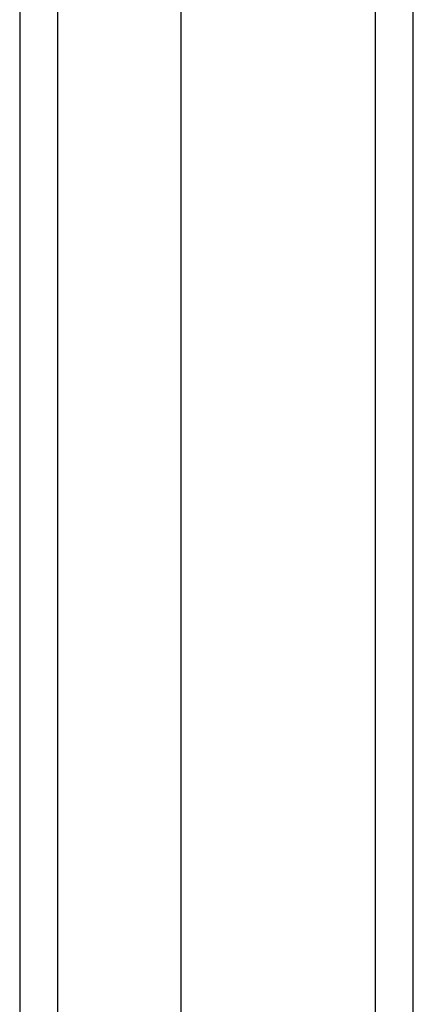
# Model space of a CAD drawing. Header units: inches. Extents: x 0 to 192, y -11 to 125.
# Tile 21 of 66: x 104.646 to 105.458, y 56.531 to 58.561. Entities that reach past the tile are written whole.
import ezdxf

# ---------------------------------------------------------------- set-up
doc = ezdxf.new("R2010")
doc.units = ezdxf.units.IN
doc.header["$LTSCALE"] = 11.537764
doc.header["$MEASUREMENT"] = 0
doc.layers.add('Visible Edges(ANSI)', color=7, linetype='Continuous', lineweight=25)
doc.layers.add('Visible Tangent Edges(ANSI)', color=7, linetype='Continuous', lineweight=25)

msp = doc.modelspace()

# ---------------------------------------------------------------- linework, layer by layer
at = {"layer": 'Visible Edges(ANSI)'}
for p, q in [((105.4579, 54.5803), (105.4579, 76.92145)), ((104.97811, 76.26205), (104.97811, 55.2397)), ((104.64594, 76.15917), (104.64594, 55.34257))]:
    msp.add_line(p, q, dxfattribs=at)
at = {"layer": 'Visible Tangent Edges(ANSI)'}
for p, q in [((105.37916, 76.84571), (105.37916, 54.5803)), ((104.72469, 55.23477), (104.72469, 76.26698))]:
    msp.add_line(p, q, dxfattribs=at)

doc.saveas('drawing.dxf')
